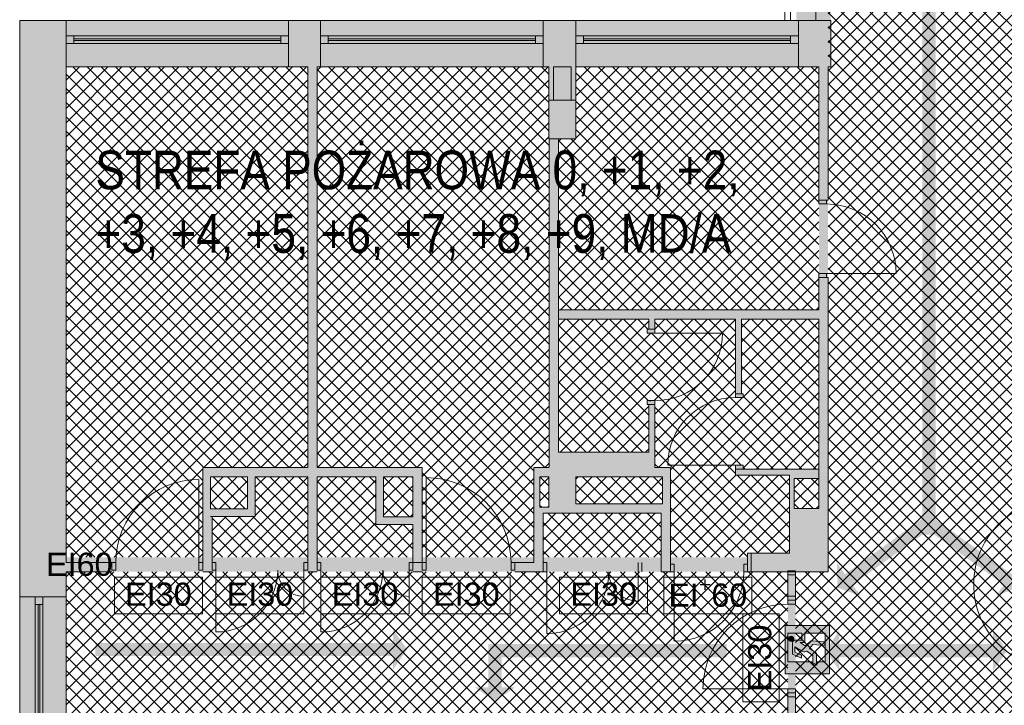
# Paper-space layout 'AP-04 STREFY POŻAROWE I EWAKUACJA - PIĘTRO 2' of a CAD drawing. Header units: millimetres. Extents: x 0 to 594, y 0 to 450.
# Tile 7 of 20: x 71 to 198, y 266 to 355. Entities that reach past the tile are written whole.
import ezdxf
from ezdxf.xclip import XClip

# ---------------------------------------------------------------- set-up
doc = ezdxf.new("R2010")
doc.units = ezdxf.units.MM
doc.header["$MEASUREMENT"] = 0
doc.header["$XCLIPFRAME"] = 0
for name, color, linetype, lineweight, true_color in [('A_ewakuacja_Nr_pióra__104', 7, 'Continuous', 5, 0x006532), ('A_podkład_Nr_pióra__254', 7, 'Continuous', 5, 0xfdfdfd), ('A_ppoż proj_Nr_pióra__104', 7, 'Continuous', 5, 0x006532), ('A_ppoż proj_Nr_pióra__70', 7, 'Continuous', 5, 0x65fe00), ('A_ppoż proj_Nr_pióra__71', 7, 'Continuous', 5, 0xcbfe65), ('A_ppoż proj_Nr_pióra__82', 7, 'Continuous', 5, 0x329800)]:
    doc.layers.add(name, color=color, linetype=linetype, lineweight=lineweight, true_color=true_color)
for name, color, linetype, lineweight in [('A_ewakuacja_Nr_pióra__4', 94, 'Continuous', 18), ('A_podkład_Nr_pióra__2', 8, 'Continuous', 13), ('A_ppoż proj_Nr_pióra__1', 7, 'Continuous', 20), ('A_ppoż proj_Nr_pióra__3', 30, 'Continuous', 13), ('A_ppoż proj_Nr_pióra__81', 2, 'Continuous', 5)]:
    doc.layers.add(name, color=color, linetype=linetype, lineweight=lineweight)
doc.layers.add('A_podrys', color=7, linetype='Continuous')
doc.styles.add('STYL_AUTOMATYCZNY_1', font='arial.ttf')
doc.styles.add('STYL_AUTOMATYCZNY_2', font='ARIALN.TTF')
doc.linetypes.add('BATTING', pattern='A,0,[1,AP-04 STREFY POŻAROWE I EWAKUACJA - PIĘTRO 21.Shx,S=4.001,R=0,X=0,Y=0],-4.001,0', length=4.001)
pattern_1 = [(45, (-1568.3366, -187.2734), (-0.9192388, 0.9192388), []), (135, (-1568.3366, -187.2734), (0.9192388, 0.9192388), [])]

# ---------------------------------------------------------------- blocks, each defined once
blk = doc.blocks.new('Rysunek_1_1', base_point=(-1568.34, -187.27))
at = {"layer": 'A_ewakuacja_Nr_pióra__104', "linetype": 'Continuous', "lineweight": 0, "true_color": 0x004c26}
h = blk.add_hatch(color=118, dxfattribs=at)
h.paths.add_polyline_path([(169.79, 276.72), (169.79, 270.47), (175.54, 270.47), (175.54, 276.72)])
h.paths.add_polyline_path([(172.35, 274.52), (172.35, 275.72), (174.98, 275.72), (174.98, 272), (173.93, 272), (173.93, 271.57), (173.27, 271.74), (173.27, 272), (170.14, 272), (170.14, 275.72), (171.97, 275.72), (171.97, 274.83), (171.17, 274.83, 0.414214), (170.76, 274.42), (170.76, 272.99), (171.91, 272.48), (171.91, 272.88), (171.08, 273.27), (171.08, 273.93), (171.93, 273.45), (172.1, 273.34, 0.230447), (172.6, 273.38), (173.38, 272.83), (173.38, 271.84), (173.85, 271.71), (173.85, 273.14), (172.95, 273.74), (173.4, 274.27), (174.94, 274.12), (174.94, 274.61), (173.18, 274.74), (172.38, 274.06), (171.75, 274.52)], flags=0)
blk.add_hatch(color=118, dxfattribs=at).paths.add_polyline_path([(170.29, 274.9, 1), (170.91, 275.11, 1)])
at = {"layer": 'A_podkład_Nr_pióra__254', "linetype": 'Continuous', "lineweight": 5, "true_color": 0xfdfdfd}
h = blk.add_hatch(color=7, dxfattribs=at)
h.paths.add_polyline_path([(70.72, 355.07), (70.72, 283.67), (70.72, 257.44), (70.72, 223.5), (70.72, 195.59), (70.72, 126.07), (217.41, 126.07), (540.37, 126.07), (540.37, 196.87), (540.37, 223.5), (540.37, 257.17), (540.37, 285.62), (540.37, 355.07), (403.22, 355.07), (374.77, 355.07), (290.59, 355.07), (204.52, 355.07), (204.52, 349.07), (205.22, 349.07), (205.22, 283.67), (273.46, 283.67), (535.27, 283.67), (535.27, 260.17), (500.47, 260.17), (500.47, 263.27), (487.44, 263.27), (487.44, 260.17), (472.72, 260.17), (472.72, 263.27), (471.72, 263.27), (450.67, 263.27), (403.22, 263.27), (403.22, 219.27), (403.22, 217.47), (472.72, 217.47), (472.72, 220.5), (487.32, 220.5), (487.32, 217.4), (500.47, 217.4), (500.47, 220.5), (535.27, 220.5), (535.27, 196.88), (272.46, 196.87), (272.46, 196.88), (247.97, 196.88), (208.72, 196.88), (208.72, 196.87), (205.22, 196.87), (205.22, 192.44), (175.37, 192.44), (175.37, 196.79), (175.37, 196.87), (171.17, 196.87), (171.17, 196.79), (76.72, 196.79), (76.72, 216.77), (78.32, 216.77), (78.32, 217.97), (124.67, 217.97), (124.67, 220.5), (123.47, 220.5), (123.47, 218.77), (113.12, 218.77), (113.12, 220.5), (123.47, 220.5), (124.67, 220.5), (124.67, 223.5), (139.27, 223.5), (139.27, 219.8), (144.27, 219.8), (144.27, 223.5), (144.27, 223.92), (165.87, 223.92), (168.66, 223.92), (168.66, 219.8), (168.67, 216.57), (171.17, 216.57), (171.17, 220.5), (171.17, 224), (171.17, 225.62), (170.17, 225.62), (170.17, 225.12), (165.87, 225.12), (165.87, 234.52), (170.17, 234.52), (170.17, 232.62), (171.17, 232.62), (171.17, 236.02), (170.17, 236.02), (170.17, 235.52), (165.87, 235.52), (165.87, 256.09), (170.17, 256.09), (170.17, 250.02), (171.17, 250.02), (171.17, 283.67), (174.17, 283.67), (175.37, 283.67), (175.37, 349.07), (175.72, 349.07), (175.72, 355.07), (173.77, 355.07), (173.77, 356.17), (173.77, 357.77), (173.77, 364.12), (173.77, 373.6), (173.77, 382.62), (173.77, 383.07), (173.77, 383.87), (172.52, 383.87), (167.77, 383.87), (143.27, 383.87), (143.27, 388.37), (167.37, 388.37), (170.97, 388.37), (171.87, 388.37), (172.52, 388.37), (173.77, 388.37), (173.77, 389.62), (173.77, 396.67), (172.52, 396.67), (171.87, 396.67), (171.27, 396.67), (171.27, 390.87), (167.37, 390.87), (143.27, 390.87), (143.27, 413.87), (167.77, 413.87), (171.27, 413.87), (171.27, 412.37), (171.27, 411.57), (171.37, 411.57), (171.37, 410.47), (171.87, 410.47), (172.52, 410.47), (173.77, 410.47), (173.77, 412.37), (173.77, 415.12), (173.77, 418.17), (173.77, 419.77), (172.52, 419.77), (171.87, 419.77), (171.37, 419.77), (171.27, 419.77), (171.27, 416.37), (167.77, 416.37), (143.27, 416.37), (143.27, 439.37), (167.37, 439.37), (170.97, 439.37), (171.27, 439.37), (171.27, 433.57), (171.87, 433.57), (172.52, 433.57), (173.77, 433.57), (173.77, 439.37), (173.77, 440.62), (173.77, 441.87), (173.77, 443.37), (172.52, 443.37), (171.87, 443.37), (171.87, 442.57), (171.37, 442.57), (171.27, 442.57), (171.27, 441.87), (170.97, 441.87), (167.37, 441.87), (142.02, 441.87), (140.77, 441.87), (140.77, 440.62), (140.77, 415.12), (140.77, 389.62), (140.77, 382.62), (140.77, 381.37), (142.02, 381.37), (167.77, 381.37), (171.27, 381.37), (171.27, 373.6), (171.27, 368.36), (171.27, 364.12), (171.27, 356.17), (171.27, 355.07), (142.72, 355.07), (138.47, 355.07)])
h.paths.add_polyline_path([(76.72, 132.07), (76.72, 135.75), (76.72, 140.61), (76.72, 177.37), (96.62, 177.37), (96.62, 171.37), (107.75, 171.37), (116.51, 171.37), (124.67, 171.37), (124.67, 178.97), (140.43, 178.97), (140.43, 140.75), (139.27, 140.75), (139.27, 135.75), (139.27, 132.07)], flags=0)
h.paths.add_polyline_path([(76.72, 190.27), (76.72, 195.59), (79.62, 195.59), (79.62, 190.27)], flags=0)
h.paths.add_polyline_path([(76.72, 183.25), (76.72, 189.07), (80.82, 189.07), (80.82, 193.59), (96.62, 193.59), (96.62, 190.87), (96.82, 190.87), (96.82, 190.37), (97.82, 190.37), (97.82, 190.87), (107.27, 190.87), (108.64, 190.87), (108.64, 195.59), (123.47, 195.59), (123.47, 172.57), (117.01, 172.57), (107.25, 172.57), (97.82, 172.57), (97.82, 181.11), (97.82, 181.61), (96.82, 181.61), (96.82, 181.11), (96.62, 181.11), (96.62, 178.57), (76.72, 178.57)], flags=0)
h.paths.add_polyline_path([(76.72, 283.67), (170.17, 283.67), (170.17, 264.19), (168.68, 264.19), (168.67, 257.29), (165.87, 257.29), (144.27, 257.29), (144.27, 257.44), (144.27, 260.8), (139.27, 260.8), (139.27, 257.44), (124.67, 257.44), (124.67, 260.44), (122.82, 260.44), (122.82, 262.44), (76.72, 262.44)], flags=0)
h.paths.add_polyline_path([(121.62, 260.44), (76.72, 260.44), (76.72, 261.84), (121.62, 261.84)], flags=0)
h.paths.add_polyline_path([(121.62, 284.87), (76.72, 284.87), (76.72, 349.07), (108.02, 349.07), (108.02, 297.17), (94.42, 297.17), (94.42, 284.87), (95.62, 284.87), (95.62, 290.84), (101.22, 290.84), (101.22, 295.97), (108.02, 295.97), (108.02, 284.87), (109.22, 284.87), (109.22, 295.97), (116.82, 295.97), (116.82, 289.77), (121.62, 289.77)], flags=0)
h.paths.add_polyline_path([(112.32, 219.17), (78.32, 219.17), (78.32, 220.5), (112.32, 220.5)], flags=0)
h.paths.add_polyline_path([(95.42, 295.97), (100.22, 295.97), (100.22, 291.84), (95.42, 291.84)], flags=0)
h.paths.add_polyline_path([(97.82, 195.59), (107.44, 195.59), (107.44, 192.07), (97.82, 192.07)], flags=0)
h.paths.add_polyline_path([(122.82, 297.17), (109.22, 297.17), (109.22, 349.07), (138.47, 349.07), (139.22, 349.07), (139.22, 344.75), (139.22, 339.75), (139.27, 339.75), (139.27, 297.25), (139.22, 297.25), (139.22, 297.17), (137.27, 297.17), (137.27, 284.87), (122.82, 284.87)], flags=0)
h.paths.add_polyline_path([(117.82, 290.77), (117.82, 295.97), (121.62, 295.97), (121.62, 290.77)], flags=0)
h.paths.add_polyline_path([(139.27, 186.03), (124.67, 186.03), (124.67, 190.17), (124.67, 192.85), (129.97, 192.85), (129.97, 195.59), (149.67, 195.59), (149.67, 190.97), (149.67, 190.37), (140.47, 190.37), (139.27, 190.37), (139.27, 189.37), (144.77, 189.37), (161.07, 189.37), (161.07, 191.17), (170.57, 191.17), (174.17, 191.17), (174.17, 171.37), (169.26, 171.37), (169.26, 170.37), (174.17, 170.37), (174.17, 164.37), (174.22, 164.37), (174.22, 164.05), (175.37, 164.05), (175.37, 191.44), (205.22, 191.44), (205.22, 132.07), (175.37, 132.07), (175.37, 155.29), (174.22, 155.29), (174.22, 154.97), (174.17, 154.97), (174.17, 154.07), (174.17, 133.07), (174.17, 132.07), (142.77, 132.07), (142.77, 135.75), (142.77, 140.75), (141.63, 140.75), (141.63, 172.37), (146.87, 172.37), (146.87, 176.37), (159, 176.37), (159, 170.37), (160.5, 170.37), (160.5, 171.37), (160, 171.37), (160, 177.37), (144.77, 177.37), (142.73, 177.37), (142.73, 183.25), (142.77, 183.25), (142.77, 189.25), (139.27, 189.25)], flags=0)
h.paths.add_polyline_path([(128.97, 193.85), (124.67, 193.85), (124.67, 195.59), (128.97, 195.59)], flags=0)
h.paths.add_polyline_path([(124.67, 180.17), (124.67, 185.03), (139.27, 185.03), (139.27, 183.25), (140.43, 183.25), (140.43, 180.17)], flags=0)
h.paths.add_polyline_path([(139.22, 292.05), (138.07, 292.05), (138.07, 295.97), (139.22, 295.97)], flags=0)
h.paths.add_polyline_path([(138.47, 284.87), (138.47, 291.25), (153.75, 291.25), (153.75, 284.87)], flags=0)
h.paths.add_polyline_path([(140.47, 317.58), (140.47, 339.75), (142.72, 339.75), (142.72, 344.75), (142.72, 349.07), (174.17, 349.07), (174.17, 317.58), (150.25, 317.58)], flags=0)
h.paths.add_polyline_path([(140.47, 316.38), (152.15, 316.38), (152.15, 315.09), (151.95, 315.09), (151.95, 314.59), (152.95, 314.59), (152.95, 316.38), (163.37, 316.38), (163.37, 306.23), (164.37, 306.23), (164.37, 306.73), (164.17, 306.73), (164.17, 316.38), (174.17, 316.38), (174.17, 296.97), (164.37, 296.97), (164.37, 297.47), (163.37, 297.47), (163.37, 296.17), (170.37, 296.17), (170.37, 295.77), (170.37, 292.25), (170.37, 291.25), (170.37, 286.07), (164.95, 286.07), (164.95, 285.55), (164.95, 284.87), (154.95, 284.87), (154.95, 286.07), (154.95, 297.17), (152.95, 297.17), (152.95, 305.83), (152.35, 305.83), (151.95, 305.83), (151.95, 305.33), (152.15, 305.33), (152.15, 299.17), (140.47, 299.17)], flags=0)
h.paths.add_polyline_path([(141.63, 173.37), (141.63, 176.37), (145.87, 176.37), (145.87, 173.37)], flags=0)
h.paths.add_polyline_path([(142.72, 292.45), (142.72, 295.97), (153.95, 295.97), (153.95, 292.45)], flags=0)
h.paths.add_polyline_path([(150.67, 195.59), (160.07, 195.59), (160.07, 190.37), (150.67, 190.37)], flags=0)
h.paths.add_polyline_path([(161.07, 192.37), (161.07, 195.59), (170.17, 195.59), (170.17, 192.37)], flags=0)
h.paths.add_polyline_path([(170.97, 291.85), (170.97, 295.77), (174.17, 295.77), (174.17, 291.85)], flags=0)
h.paths.add_polyline_path([(171.17, 192.17), (171.17, 195.67), (174.17, 195.67), (174.17, 192.17)], flags=0)
h.paths.add_polyline_path([(208.72, 189.25), (206.42, 189.25), (206.42, 195.67), (210.87, 195.67), (210.87, 181.87), (206.42, 181.87), (206.42, 183.25), (208.72, 183.25)], flags=0)
h.paths.add_polyline_path([(206.42, 180.67), (212.07, 180.67), (212.07, 195.67), (224.59, 195.67), (224.59, 190.47), (225.79, 190.47), (225.79, 195.67), (233.59, 195.67), (233.59, 190.47), (240.17, 190.47), (240.17, 132.07), (217.41, 132.07), (208.72, 132.07), (208.72, 135.75), (208.72, 140.75), (206.42, 140.75)], flags=0)
h.paths.add_polyline_path([(206.42, 291.25), (208.72, 291.25), (208.72, 297.25), (206.42, 297.25), (206.42, 339.75), (208.72, 339.75), (208.72, 344.75), (208.72, 349.07), (239.77, 349.07), (239.77, 290.67), (230.92, 290.67), (230.92, 285.47), (206.42, 285.47)], flags=0)
h.paths.add_polyline_path([(248.52, 285.47), (231.52, 285.47), (231.52, 289.67), (248.52, 289.67)], flags=0)
h.paths.add_polyline_path([(234.79, 195.67), (240.17, 195.67), (240.17, 191.67), (234.79, 191.67)], flags=0)
h.paths.add_polyline_path([(249.12, 290.67), (240.97, 290.67), (240.97, 349.07), (271.22, 349.07), (271.22, 344.75), (271.22, 339.75), (271.72, 339.75), (271.72, 297.25), (271.22, 297.25), (271.22, 291.25), (272.37, 291.25), (272.37, 285.47), (258.12, 285.47), (258.12, 290.67), (256.92, 290.67), (256.92, 285.47), (249.12, 285.47)], flags=0)
h.paths.add_polyline_path([(241.37, 191.67), (241.37, 195.67), (246.75, 195.67), (246.75, 191.67)], flags=0)
h.paths.add_polyline_path([(241.37, 190.47), (247.95, 190.47), (247.95, 195.67), (255.75, 195.67), (255.75, 190.47), (256.95, 190.47), (256.95, 195.67), (272.37, 195.67), (272.37, 189.25), (271.22, 189.25), (271.22, 183.25), (271.72, 183.25), (271.72, 140.75), (271.22, 140.75), (271.22, 132.07), (241.37, 132.07)], flags=0)
h.paths.add_polyline_path([(273.57, 189.25), (273.57, 195.67), (287.91, 195.67), (287.91, 190.47), (289.11, 190.47), (289.11, 195.67), (296.91, 195.67), (296.91, 190.47), (305.17, 190.47), (305.17, 132.07), (274.72, 132.07), (274.72, 135.75), (274.72, 140.75), (274.22, 140.75), (274.22, 183.25), (274.72, 183.25), (274.72, 189.25)], flags=0)
h.paths.add_polyline_path([(287.95, 285.47), (273.57, 285.47), (273.57, 291.25), (274.72, 291.25), (274.72, 297.25), (274.22, 297.25), (274.22, 339.75), (274.72, 339.75), (274.72, 344.75), (274.72, 349.07), (290.59, 349.07), (305.27, 349.07), (305.27, 290.67), (296.95, 290.67), (296.95, 285.47), (289.15, 285.47), (289.15, 290.67), (287.95, 290.67)], flags=0)
h.paths.add_polyline_path([(297.51, 191.47), (297.51, 195.67), (315.21, 195.67), (315.21, 191.47)], flags=0)
h.paths.add_polyline_path([(297.55, 289.67), (313.55, 289.67), (313.55, 285.47), (297.55, 285.47)], flags=0)
h.paths.add_polyline_path([(306.17, 190.47), (315.81, 190.47), (315.81, 195.67), (323.61, 195.67), (323.61, 190.47), (324.81, 190.47), (324.81, 195.67), (338.37, 195.67), (338.37, 189.25), (337.22, 189.25), (337.22, 183.25), (337.72, 183.25), (337.72, 140.75), (337.22, 140.75), (337.22, 132.07), (306.17, 132.07)], flags=0)
h.paths.add_polyline_path([(306.47, 349.07), (337.22, 349.07), (337.22, 344.75), (337.22, 339.75), (337.72, 339.75), (337.72, 297.25), (337.22, 297.25), (337.22, 291.25), (338.37, 291.25), (338.37, 285.47), (323.15, 285.47), (323.15, 290.67), (321.95, 290.67), (321.95, 285.47), (314.15, 285.47), (314.15, 290.67), (306.47, 290.67)], flags=0)
h.paths.add_polyline_path([(339.57, 189.25), (339.57, 195.67), (356.27, 195.67), (356.27, 179.25), (351.97, 179.25), (351.97, 169.12), (351.48, 169.12), (351.48, 168.12), (361.71, 168.12), (361.71, 169.12), (361.21, 169.12), (361.21, 169.32), (361.17, 169.79), (360.77, 169.44), (352.99, 169.32), (352.77, 169.32), (352.77, 178.45), (360.94, 178.45), (361.32, 178.45), (361.32, 179.25), (357.47, 179.25), (357.47, 188.47), (370.97, 188.47), (370.97, 169.12), (370.47, 169.12), (370.47, 168.12), (370.97, 168.12), (370.97, 132.07), (370.08, 132.07), (340.79, 132.07), (340.72, 132.07), (340.72, 135.75), (340.72, 140.75), (340.22, 140.75), (340.22, 168.12), (340.72, 168.12), (340.72, 169.12), (340.22, 169.12), (340.22, 183.25), (340.72, 183.25), (340.72, 189.25)], flags=0)
h.paths.add_polyline_path([(352.85, 285.47), (339.57, 285.47), (339.57, 291.25), (340.72, 291.25), (340.72, 297.25), (340.22, 297.25), (340.22, 339.75), (340.72, 339.75), (340.72, 344.75), (340.72, 349.07), (341.28, 349.07), (370.08, 349.07), (370.77, 349.07), (370.77, 290.67), (361.85, 290.67), (361.85, 285.47), (354.05, 285.47), (354.05, 290.67), (352.85, 290.67)], flags=0)
h.paths.add_polyline_path([(357.47, 195.67), (362.47, 195.67), (362.47, 191.67), (357.47, 191.67)], flags=0)
h.paths.add_polyline_path([(362.45, 285.47), (362.45, 289.67), (370.77, 289.67), (370.77, 285.47)], flags=0)
h.paths.add_polyline_path([(363.07, 191.47), (363.07, 195.67), (390.57, 195.67), (390.57, 191.47)], flags=0)
h.paths.add_polyline_path([(372.6, 132.07), (371.97, 132.07), (371.97, 168.12), (372.47, 168.12), (381.23, 168.12), (392.89, 168.12), (402.65, 168.12), (403.88, 168.12), (403.88, 140.84), (405.08, 140.84), (405.08, 183.25), (406.72, 183.25), (406.72, 189.25), (405.08, 189.25), (405.08, 195.67), (419.27, 195.67), (419.27, 190.47), (420.47, 190.47), (420.47, 195.67), (428.27, 195.67), (428.27, 190.47), (437.67, 190.47), (437.67, 132.07), (435.57, 132.07), (406.72, 132.07), (406.72, 135.75), (406.72, 140.75), (403.22, 140.75), (403.22, 135.75), (403.22, 132.07), (402.6, 132.07)], flags=0)
h.paths.add_polyline_path([(381.73, 169.32), (371.97, 169.32), (371.97, 188.47), (386.47, 188.47), (386.47, 179.17), (381.42, 179.17), (381.42, 178.37), (381.45, 178.37), (390.37, 178.37), (390.37, 169.32)], flags=0)
h.paths.add_polyline_path([(371.97, 305.67), (371.97, 337.47), (403.22, 337.47), (403.22, 326.39), (403.22, 311.39), (403.22, 285.47), (371.97, 285.47), (371.97, 300.47), (389.97, 300.47), (389.97, 301.67), (378.23, 301.67), (371.97, 301.67)], flags=0)
h.paths.add_polyline_path([(387.67, 190.47), (391.57, 190.47), (391.57, 195.67), (403.88, 195.67), (403.88, 189.25), (403.22, 189.25), (403.22, 183.25), (403.88, 183.25), (403.88, 169.32), (403.15, 169.32), (392.39, 169.32), (391.57, 169.32), (391.57, 179.17), (387.67, 179.17)], flags=0)
h.paths.add_polyline_path([(404.42, 285.47), (404.42, 291.25), (406.72, 291.25), (406.72, 297.25), (406.72, 299.07), (406.72, 337.47), (406.72, 339.75), (406.72, 344.75), (406.72, 349.07), (407.17, 349.07), (436.17, 349.07), (437.07, 349.07), (437.07, 290.67), (427.67, 290.67), (427.67, 285.47), (419.87, 285.47), (419.87, 290.67), (419.27, 290.67), (419.27, 285.47)], flags=0)
h.paths.add_polyline_path([(419.87, 224.45), (409.72, 224.45), (409.72, 256.32), (419.87, 256.32), (419.87, 261.47), (433.53, 261.47), (433.53, 219.27), (419.87, 219.27)], flags=0)
h.paths.add_polyline_path([(428.27, 285.47), (428.27, 289.67), (444.75, 289.67), (444.75, 285.47)], flags=0)
h.paths.add_polyline_path([(428.87, 195.67), (446.12, 195.67), (446.12, 191.47), (428.87, 191.47)], flags=0)
h.paths.add_polyline_path([(434.33, 223.37), (434.33, 257.87), (450.67, 257.87), (450.67, 223.37), (438.67, 223.37), (438.67, 218.67), (434.33, 218.67)], flags=0)
h.paths.add_polyline_path([(434.57, 259.07), (434.57, 261.47), (440.28, 261.47), (440.28, 259.07)], flags=0)
h.paths.add_polyline_path([(438.27, 290.67), (438.27, 349.07), (469.22, 349.07), (469.22, 344.75), (469.22, 339.75), (469.77, 339.75), (469.77, 297.25), (469.22, 297.25), (469.22, 291.25), (469.77, 291.25), (469.77, 285.47), (454.35, 285.47), (454.35, 290.67), (453.15, 290.67), (453.15, 285.47), (445.35, 285.47), (445.35, 290.67)], flags=0)
h.paths.add_polyline_path([(438.87, 132.07), (438.87, 190.47), (446.72, 190.47), (446.72, 195.67), (454.52, 195.67), (454.52, 190.47), (455.72, 190.47), (455.72, 195.67), (470.77, 195.67), (470.77, 189.25), (469.22, 189.25), (469.22, 183.25), (470.77, 183.25), (470.77, 140.75), (469.22, 140.75), (469.22, 135.75), (469.22, 132.07), (468.97, 132.07), (439.77, 132.07)], flags=0)
h.paths.add_polyline_path([(450.67, 218.67), (439.87, 218.67), (439.87, 222.17), (450.67, 222.17)], flags=0)
h.paths.add_polyline_path([(441.48, 261.47), (450.67, 261.47), (450.67, 259.07), (441.48, 259.07)], flags=0)
h.paths.add_polyline_path([(451.87, 252.27), (451.87, 260.77), (458.72, 260.77), (469.22, 260.77), (469.22, 260.17), (469.22, 252.27), (468.4, 252.27), (468.4, 251.27), (468.9, 251.27), (468.9, 251.07), (469.22, 251.07), (469.22, 241.07), (457.97, 241.07), (457.97, 251.07), (459.14, 251.07), (459.14, 251.27), (459.64, 251.27), (459.64, 252.27)], flags=0)
h.paths.add_polyline_path([(451.87, 245.17), (454.77, 245.17), (454.77, 242.27), (451.87, 242.27)], flags=0)
h.paths.add_polyline_path([(451.87, 251.07), (454.77, 251.07), (454.77, 246.37), (451.87, 246.37)], flags=0)
h.paths.add_polyline_path([(469.22, 218.67), (451.87, 218.67), (451.87, 239.87), (469.22, 239.87), (469.22, 220.5)], flags=0)
h.paths.add_polyline_path([(472.72, 297.25), (470.97, 297.25), (470.97, 339.75), (472.72, 339.75), (472.72, 344.75), (472.72, 349.07), (473.37, 349.07), (473.42, 349.07), (473.42, 352.07), (502.22, 352.07), (502.22, 349.07), (503.37, 349.07), (503.37, 312.39), (501.88, 312.39), (501.88, 311.19), (503.37, 311.19), (503.37, 305.07), (499.62, 305.07), (499.62, 303.39), (496.62, 303.39), (496.62, 311.19), (497.12, 311.19), (497.12, 312.39), (485.06, 312.39), (485.06, 301.69), (485.06, 292.93), (485.06, 285.47), (470.97, 285.47), (470.97, 291.25), (472.72, 291.25)], flags=0)
h.paths.add_polyline_path([(471.97, 140.75), (471.97, 163.03), (472.58, 163.03), (472.58, 164.23), (471.97, 164.23), (471.97, 183.25), (472.72, 183.25), (472.72, 189.25), (471.97, 189.25), (471.97, 195.67), (483.8, 195.67), (483.8, 176.37), (503.37, 176.37), (503.37, 164.23), (482.58, 164.23), (482.58, 163.03), (487.97, 163.03), (487.97, 162.53), (488.97, 162.53), (488.97, 163.03), (503.37, 163.03), (503.37, 153.07), (488.57, 153.07), (488.57, 153.27), (488.97, 153.27), (488.97, 153.77), (487.97, 153.77), (487.97, 152.47), (490.27, 152.47), (490.27, 151.97), (491.27, 151.97), (491.27, 152.47), (501.37, 152.47), (501.37, 142.47), (490.87, 142.47), (490.87, 142.71), (491.27, 142.71), (491.27, 143.21), (490.27, 143.21), (490.27, 141.49), (491.27, 141.49), (491.27, 141.99), (490.87, 141.99), (490.87, 142.07), (501.37, 142.07), (501.37, 132.07), (490.87, 132.07), (490.87, 132.23), (491.27, 132.23), (491.27, 132.73), (490.27, 132.73), (490.27, 132.07), (472.72, 132.07), (472.72, 135.75), (472.72, 140.75)], flags=0)
h.paths.add_polyline_path([(495.27, 177.57), (484.8, 177.57), (484.8, 195.67), (495.27, 195.67), (495.27, 193.67), (495.27, 190.47), (495.47, 190.47), (495.47, 189.97), (496.47, 189.97), (496.47, 190.47), (512.57, 190.47), (513.57, 190.47), (513.57, 191.47), (513.57, 195.67), (524.01, 195.67), (524.01, 178.17), (523.51, 178.17), (523.51, 177.17), (524.01, 177.17), (524.01, 162.77), (504.57, 162.77), (504.57, 172.77), (514.77, 172.77), (514.77, 177.57), (514.75, 177.57), (514.75, 178.17), (496.47, 178.17), (496.47, 181.21), (495.47, 181.21), (495.47, 180.71), (495.27, 180.71)], flags=0)
h.paths.add_polyline_path([(486.26, 285.47), (486.26, 311.19), (495.42, 311.19), (495.42, 302.19), (497.62, 302.19), (497.62, 290.67), (495.27, 290.67), (495.27, 285.47)], flags=0)
h.paths.add_polyline_path([(488.32, 218.4), (488.32, 220.5), (499.47, 220.5), (499.47, 218.4)], flags=0)
h.paths.add_polyline_path([(488.44, 262.27), (499.47, 262.27), (499.47, 260.17), (488.44, 260.17)], flags=0)
h.paths.add_polyline_path([(496.07, 289.67), (512.87, 289.67), (512.87, 285.47), (496.07, 285.47)], flags=0)
h.paths.add_polyline_path([(496.27, 191.47), (496.27, 195.67), (512.57, 195.67), (512.57, 191.47)], flags=0)
h.paths.add_polyline_path([(502.82, 303.87), (520.77, 303.87), (520.77, 308.47), (519.57, 308.47), (504.57, 308.47), (504.57, 323.47), (519.57, 323.47), (521.64, 323.47), (521.64, 324.67), (508.57, 324.67), (508.57, 334.11), (504.57, 334.11), (504.57, 349.07), (505.87, 349.07), (535.22, 349.07), (535.22, 344.75), (535.22, 339.75), (535.22, 297.25), (535.22, 291.25), (535.27, 291.25), (535.27, 285.62), (535.27, 285.47), (513.87, 285.47), (513.87, 290.67), (512.87, 290.67), (502.82, 290.67)], flags=0)
h.paths.add_polyline_path([(507.57, 324.67), (504.57, 324.67), (504.57, 326.17), (507.57, 326.17)], flags=0)
h.paths.add_polyline_path([(504.57, 331.07), (504.57, 333.11), (507.57, 333.11), (507.57, 331.07)], flags=0)
h.paths.add_polyline_path([(504.57, 327.17), (504.57, 330.47), (507.97, 330.47), (507.97, 327.17)], flags=0)
h.paths.add_polyline_path([(519.77, 304.87), (504.57, 304.87), (504.57, 307.47), (519.77, 307.47)], flags=0)
h.paths.add_polyline_path([(513.77, 173.77), (504.57, 173.77), (504.57, 176.57), (513.77, 176.57)], flags=0)
h.paths.add_polyline_path([(504.57, 155.77), (507.97, 155.77), (507.97, 161.57), (524.61, 161.57), (524.61, 195.67), (535.27, 195.67), (535.27, 161.57), (535.27, 132.07), (507.97, 132.07), (504.57, 132.07)], flags=0)
at = {"layer": 'A_ppoż proj_Nr_pióra__104', "linetype": 'Continuous', "lineweight": 5, "true_color": 0x006532}
for points in [[(189.28, 288.49), (189.28, 363.67), (187.58, 363.67), (187.58, 288.49)], [(188.57, 289.19), (187.58, 290.57), (177.55, 283.36), (176.52, 284.79), (176.58, 281.61), (179.58, 280.54), (178.54, 281.98)], [(188.1, 289.21), (198.13, 282), (197.09, 280.56), (200.09, 281.64), (200.15, 284.82), (199.12, 283.38), (189.09, 290.59)], [(80.49, 272.76), (119.05, 272.76), (119.05, 270.99), (120.85, 273.61), (119.05, 276.23), (119.05, 274.46), (80.49, 274.46)], [(176.84, 270.84), (176.84, 272.6), (196.73, 272.6), (196.73, 270.84), (198.53, 273.45), (196.73, 276.07), (196.73, 274.3), (176.84, 274.3), (176.84, 276.07), (175.04, 273.45)], [(129.62, 268.7), (132.24, 266.9), (134.86, 268.7), (133.09, 268.7), (133.09, 272.6), (162.24, 272.6), (162.24, 274.3), (131.39, 274.3), (131.39, 272.6), (131.39, 268.7)]]:
    blk.add_hatch(color=128, dxfattribs=at).paths.add_polyline_path(points)
at = {"layer": 'A_ppoż proj_Nr_pióra__3', "linetype": 'Continuous', "lineweight": 0, "true_color": 0x3f2000}
blk.add_hatch(color=38, dxfattribs=at).paths.add_polyline_path([(175.72, 349.07), (175.72, 383.28), (171.27, 383.28), (171.27, 349.07)])
at = {"layer": 'A_ppoż proj_Nr_pióra__70', "linetype": 'Continuous', "lineweight": 0, "true_color": 0x193f00}
blk.add_hatch(color=88, dxfattribs=at).paths.add_polyline_path([(171.17, 285.55), (70.72, 285.55), (70.72, 283.67), (170.17, 283.67), (170.17, 257.29), (165.87, 257.29), (165.87, 256.09), (170.17, 256.09), (170.17, 256.07), (171.17, 256.07), (171.17, 283.67)])
at = {"layer": 'A_ppoż proj_Nr_pióra__71', "linetype": 'Continuous', "lineweight": 5, "true_color": 0xcbfe65}
h = blk.add_hatch(dxfattribs=at)
h.set_pattern_fill('bloczki_betonowe_0001', color=71, style=0, pattern_type=2)
h.set_pattern_definition(pattern_1)
h.paths.add_polyline_path([(165.87, 256.09), (165.87, 235.52), (170.17, 235.52), (170.17, 236.02), (171.17, 236.02), (171.17, 232.62), (170.17, 232.62), (170.17, 234.52), (165.87, 234.52), (165.87, 225.12), (170.17, 225.12), (170.17, 225.62), (171.17, 225.62), (171.17, 224), (171.17, 220.5), (171.17, 196.87), (175.37, 196.87), (175.37, 196.79), (175.37, 195.59), (175.37, 192.44), (205.22, 192.44), (205.22, 217.82), (216.97, 217.82), (216.97, 260), (216.97, 261.38), (205.22, 261.38), (205.22, 349.07), (204.52, 349.07), (204.52, 355.07), (206.42, 355.07), (206.42, 377.58), (204.52, 377.58), (175.37, 377.58), (175.37, 285.55), (175.37, 283.67), (171.17, 283.67), (171.17, 256.07), (171.17, 250.02), (170.17, 250.02), (170.17, 256.07), (170.17, 256.09)])
h.paths.add_polyline_path([(208.72, 256.5), (205.22, 256.5), (205.22, 260), (208.72, 260)], flags=0)
h.paths.add_polyline_path([(208.72, 220.5), (205.22, 220.5), (205.22, 224), (208.72, 224)], flags=0)
h = blk.add_hatch(dxfattribs=at)
h.set_pattern_fill('bloczki_betonowe_0001', color=71, style=0, pattern_type=2)
h.set_pattern_definition(pattern_1)
h.paths.add_polyline_path([(76.72, 349.07), (76.72, 285.55), (94.42, 285.55), (94.42, 297.17), (108.02, 297.17), (108.02, 349.07)])
h = blk.add_hatch(dxfattribs=at)
h.set_pattern_fill('bloczki_betonowe_0001', color=71, style=0, pattern_type=2)
h.set_pattern_definition(pattern_1)
h.paths.add_polyline_path([(109.22, 297.17), (122.82, 297.17), (122.82, 285.55), (137.27, 285.55), (137.27, 297.17), (139.22, 297.17), (139.22, 297.25), (139.27, 297.25), (139.27, 339.75), (139.22, 339.75), (139.22, 344.75), (139.22, 349.07), (138.47, 349.07), (109.22, 349.07)])
h = blk.add_hatch(dxfattribs=at)
h.set_pattern_fill('bloczki_betonowe_0001', color=71, style=0, pattern_type=2)
h.set_pattern_definition(pattern_1)
h.paths.add_polyline_path([(142.72, 339.75), (140.47, 339.75), (140.47, 317.58), (150.25, 317.58), (174.17, 317.58), (174.17, 349.07), (173.77, 349.07), (142.72, 349.07), (142.72, 344.75)])
h = blk.add_hatch(dxfattribs=at)
h.set_pattern_fill('bloczki_betonowe_0001', color=71, style=0, pattern_type=2)
h.set_pattern_definition(pattern_1)
h.paths.add_polyline_path([(140.47, 299.17), (152.15, 299.17), (152.15, 305.33), (151.95, 305.33), (151.95, 305.83), (152.35, 305.83), (152.95, 305.83), (152.95, 297.17), (154.95, 297.17), (154.95, 286.07), (154.95, 285.55), (164.95, 285.55), (164.95, 286.07), (170.37, 286.07), (170.37, 291.25), (170.37, 292.25), (170.37, 295.77), (170.37, 296.17), (163.37, 296.17), (163.37, 297.47), (164.37, 297.47), (164.37, 296.97), (174.17, 296.97), (174.17, 316.38), (164.17, 316.38), (164.17, 306.73), (164.37, 306.73), (164.37, 306.23), (163.37, 306.23), (163.37, 316.38), (152.95, 316.38), (152.95, 314.59), (151.95, 314.59), (151.95, 315.09), (152.15, 315.09), (152.15, 316.38), (140.47, 316.38)])
h = blk.add_hatch(dxfattribs=at)
h.set_pattern_fill('bloczki_betonowe_0001', color=71, style=0, pattern_type=2)
h.set_pattern_definition(pattern_1)
h.paths.add_polyline_path([(100.22, 295.97), (95.42, 295.97), (95.42, 291.84), (100.22, 291.84)])
h = blk.add_hatch(dxfattribs=at)
h.set_pattern_fill('bloczki_betonowe_0001', color=71, style=0, pattern_type=2)
h.set_pattern_definition(pattern_1)
h.paths.add_polyline_path([(101.22, 290.84), (95.62, 290.84), (95.62, 285.55), (108.02, 285.55), (108.02, 295.97), (101.22, 295.97)])
h = blk.add_hatch(dxfattribs=at)
h.set_pattern_fill('bloczki_betonowe_0001', color=71, style=0, pattern_type=2)
h.set_pattern_definition(pattern_1)
h.paths.add_polyline_path([(116.82, 295.97), (109.22, 295.97), (109.22, 285.55), (121.62, 285.55), (121.62, 289.77), (116.82, 289.77)])
h = blk.add_hatch(dxfattribs=at)
h.set_pattern_fill('bloczki_betonowe_0001', color=71, style=0, pattern_type=2)
h.set_pattern_definition(pattern_1)
h.paths.add_polyline_path([(117.82, 295.97), (117.82, 290.77), (121.62, 290.77), (121.62, 295.97)])
h = blk.add_hatch(dxfattribs=at)
h.set_pattern_fill('bloczki_betonowe_0001', color=71, style=0, pattern_type=2)
h.set_pattern_definition(pattern_1)
h.paths.add_polyline_path([(139.22, 295.97), (138.07, 295.97), (138.07, 292.05), (139.22, 292.05)])
h = blk.add_hatch(dxfattribs=at)
h.set_pattern_fill('bloczki_betonowe_0001', color=71, style=0, pattern_type=2)
h.set_pattern_definition(pattern_1)
h.paths.add_polyline_path([(142.72, 292.45), (153.95, 292.45), (153.95, 295.97), (142.72, 295.97)])
h = blk.add_hatch(dxfattribs=at)
h.set_pattern_fill('bloczki_betonowe_0001', color=71, style=0, pattern_type=2)
h.set_pattern_definition(pattern_1)
h.paths.add_polyline_path([(170.97, 295.77), (170.97, 291.85), (174.17, 291.85), (174.17, 295.77)])
h = blk.add_hatch(dxfattribs=at)
h.set_pattern_fill('bloczki_betonowe_0001', color=71, style=0, pattern_type=2)
h.set_pattern_definition(pattern_1)
h.paths.add_polyline_path([(138.47, 291.25), (138.47, 285.55), (153.75, 285.55), (153.75, 291.25)])
h = blk.add_hatch(dxfattribs=at)
h.set_pattern_fill('bloczki_betonowe_0001', color=71, style=0, pattern_type=2)
h.set_pattern_definition(pattern_1)
h.paths.add_polyline_path([(76.72, 283.67), (76.72, 262.44), (122.82, 262.44), (122.82, 260.44), (139.27, 260.44), (139.27, 260.8), (144.27, 260.8), (144.27, 260.44), (144.27, 257.29), (165.87, 257.29), (168.67, 257.29), (168.67, 260.69), (168.68, 264.19), (170.17, 264.19), (170.17, 283.67)])
at = {"layer": 'A_ppoż proj_Nr_pióra__81', "linetype": 'Continuous', "lineweight": 0, "true_color": 0x3f3f00}
blk.add_hatch(color=48, dxfattribs=at).paths.add_polyline_path([(171.17, 283.67), (175.37, 283.67), (175.37, 285.55), (175.37, 349.07), (174.17, 349.07), (174.17, 285.55), (171.17, 285.55)])
at = {"layer": 'A_ewakuacja_Nr_pióra__4', "color": 94, "linetype": 'Continuous', "lineweight": 18, "flags": 128}
for points in [[(175.54, 276.72), (175.54, 270.47), (169.79, 270.47), (169.79, 276.72)], [(169.79, 276.72), (175.54, 276.72)]]:
    blk.add_lwpolyline(points, dxfattribs=at)
blk.add_lwpolyline([(174.98, 275.72), (172.35, 275.72), (172.35, 274.52), (171.75, 274.52), (172.38, 274.06), (173.18, 274.74), (174.94, 274.61), (174.94, 274.12), (173.4, 274.27), (172.95, 273.74), (173.85, 273.14), (173.85, 271.71), (173.38, 271.84), (173.38, 272.83), (172.6, 273.38, -0.230447), (172.1, 273.34), (171.93, 273.45), (171.08, 273.93), (171.08, 273.27), (171.91, 272.88), (171.91, 272.48), (170.76, 272.99), (170.76, 274.42, -0.414214), (171.17, 274.83), (171.97, 274.83), (171.97, 275.72), (170.14, 275.72), (170.14, 272), (173.27, 272), (173.27, 271.74), (173.93, 271.57), (173.93, 272), (174.98, 272)], format="xyb", close=True, dxfattribs=at)
at = {"layer": 'A_ewakuacja_Nr_pióra__4', "color": 94, "linetype": 'Continuous', "lineweight": 18}
blk.add_circle((170.6, 275), 0.328, dxfattribs=at)
at = {"layer": 'A_podkład_Nr_pióra__2', "color": 8, "linetype": 'Continuous', "lineweight": 13}
for p, q in [((173.77, 355.07), (173.77, 388.37)), ((169.77, 356.67), (169.77, 355.07)), ((70.72, 355.07), (70.72, 126.07)), ((175.72, 355.07), (70.72, 355.07)), ((76.72, 284.87), (76.72, 355.07)), ((105.52, 349.07), (105.52, 355.07)), ((109.67, 349.07), (109.67, 355.07)), ((138.47, 349.07), (138.47, 355.07)), ((142.72, 349.07), (142.72, 355.07)), ((171.52, 349.07), (171.52, 355.07)), ((175.72, 349.07), (175.72, 355.07)), ((76.72, 353.07), (105.52, 353.07)), ((77.72, 353.07), (77.72, 352.07)), ((104.52, 353.07), (104.52, 352.07)), ((109.67, 353.07), (138.47, 353.07)), ((110.67, 353.07), (110.67, 352.07)), ((137.47, 353.07), (137.47, 352.07)), ((171.52, 353.07), (142.72, 353.07)), ((143.72, 353.07), (143.72, 352.07)), ((170.52, 353.07), (170.52, 352.07)), ((76.72, 352.07), (105.52, 352.07)), ((77.72, 352.67), (104.52, 352.67)), ((77.72, 352.47), (104.52, 352.47)), ((109.67, 352.07), (138.47, 352.07)), ((110.67, 352.67), (137.47, 352.67)), ((110.67, 352.47), (137.47, 352.47)), ((171.52, 352.07), (142.72, 352.07)), ((170.52, 352.67), (143.72, 352.67)), ((170.52, 352.47), (143.72, 352.47)), ((76.72, 349.07), (108.02, 349.07)), ((108.02, 349.07), (108.02, 297.17)), ((109.22, 297.17), (109.22, 349.07)), ((109.22, 349.07), (139.22, 349.07)), ((139.22, 349.07), (139.22, 344.75)), ((139.82, 344.75), (139.82, 349.07)), ((139.82, 349.07), (142.12, 349.07)), ((142.12, 349.07), (142.12, 344.75)), ((142.72, 344.75), (142.72, 349.07)), ((142.72, 349.07), (174.17, 349.07)), ((174.17, 349.07), (174.17, 331.3)), ((175.37, 331.8), (175.37, 349.07)), ((175.37, 349.07), (175.72, 349.07)), ((139.27, 339.75), (139.27, 297.25)), ((140.47, 299.17), (140.47, 339.75)), ((174.17, 331.8), (175.37, 331.8)), ((175.17, 331.3), (175.17, 331.8)), ((174.17, 331.3), (175.17, 331.3)), ((174.17, 322.3), (174.17, 321.58)), ((184.17, 322.3), (174.17, 322.3)), ((175.37, 321.8), (174.17, 321.8)), ((174.17, 317.58), (174.17, 321.58)), ((175.17, 321.8), (175.17, 322.3)), ((175.37, 292.45), (175.37, 321.8)), ((150.25, 317.58), (140.47, 317.58)), ((150.25, 317.58), (174.17, 317.58)), ((140.47, 316.38), (152.15, 316.38)), ((152.15, 316.38), (152.15, 315.09)), ((152.95, 316.38), (163.37, 316.38)), ((152.95, 316.38), (152.95, 314.59)), ((163.37, 316.38), (163.37, 306.23)), ((164.17, 316.38), (174.17, 316.38)), ((164.17, 306.73), (164.17, 316.38)), ((174.17, 316.38), (174.17, 314.47)), ((151.95, 314.59), (151.95, 315.09)), ((151.95, 315.09), (152.95, 315.09)), ((161.71, 314.59), (151.95, 314.59)), ((174.17, 313.27), (174.17, 314.47)), ((174.17, 313.27), (174.17, 291.85)), ((152.35, 305.71), (152.35, 305.91)), ((163.37, 306.73), (164.37, 306.73)), ((164.37, 306.23), (163.37, 306.23)), ((164.37, 306.73), (164.37, 306.23)), ((151.95, 305.33), (151.95, 305.83)), ((151.95, 305.83), (152.95, 305.83)), ((152.95, 305.33), (151.95, 305.33)), ((152.15, 305.33), (152.15, 299.17)), ((152.95, 297.17), (152.95, 305.83)), ((152.15, 299.17), (140.47, 299.17)), ((108.02, 297.17), (94.42, 297.17)), ((94.42, 283.87), (94.42, 297.17)), ((122.82, 297.17), (109.22, 297.17)), ((122.82, 283.87), (122.82, 297.17)), ((137.27, 297.17), (137.27, 284.87)), ((139.22, 297.17), (137.27, 297.17)), ((154.95, 297.17), (152.95, 297.17)), ((154.61, 297.47), (164.37, 297.47)), ((154.95, 286.07), (154.95, 297.17)), ((163.37, 296.17), (163.37, 297.47)), ((164.37, 297.47), (164.37, 296.97)), ((95.42, 291.84), (95.42, 295.97)), ((95.42, 295.97), (100.22, 295.97)), ((100.22, 295.97), (100.22, 291.84)), ((101.22, 290.84), (101.22, 295.97)), ((101.22, 295.97), (108.02, 295.97)), ((108.02, 295.97), (108.02, 283.87)), ((109.22, 295.97), (116.82, 295.97)), ((109.22, 283.87), (109.22, 295.97)), ((116.82, 295.97), (116.82, 289.77)), ((117.82, 290.77), (117.82, 295.97)), ((117.82, 295.97), (121.62, 295.97)), ((121.62, 295.97), (121.62, 290.77)), ((123.32, 295.87), (123.32, 283.87)), ((138.07, 292.05), (138.07, 295.97)), ((138.07, 295.97), (139.22, 295.97)), ((142.72, 295.97), (153.95, 295.97)), ((153.95, 295.97), (153.95, 292.45)), ((174.17, 296.97), (163.37, 296.97)), ((163.37, 296.17), (170.37, 296.17)), ((170.37, 295.77), (170.37, 296.17)), ((170.37, 295.77), (170.37, 292.25)), ((170.97, 291.85), (170.97, 295.77)), ((170.97, 295.77), (174.17, 295.77)), ((93.92, 295.63), (93.92, 283.87)), ((139.22, 292.05), (138.07, 292.05)), ((153.95, 292.45), (142.72, 292.45)), ((170.37, 292.25), (170.37, 291.25)), ((175.37, 292.45), (175.37, 284.25)), ((100.22, 291.84), (95.42, 291.84)), ((95.42, 290.84), (101.22, 290.84)), ((95.62, 283.87), (95.62, 290.84)), ((121.62, 290.77), (117.82, 290.77)), ((138.47, 291.25), (139.27, 291.25)), ((138.47, 283.67), (138.47, 291.25)), ((141.77, 291.25), (153.75, 291.25)), ((153.75, 291.25), (153.75, 283.67)), ((170.37, 291.25), (170.37, 286.07)), ((174.17, 291.85), (170.97, 291.85)), ((116.82, 289.77), (121.62, 289.77)), ((121.62, 289.77), (121.62, 283.87)), ((154.95, 286.07), (154.95, 283.67)), ((170.37, 286.07), (164.95, 286.07)), ((164.95, 286.07), (164.95, 283.67)), ((165.41, 283.67), (165.41, 286.07)), ((83.16, 284.87), (76.72, 284.87)), ((82.66, 284.87), (82.66, 283.87)), ((83.16, 283.87), (83.16, 284.87)), ((94.42, 284.87), (93.92, 284.87)), ((96.12, 284.87), (95.62, 284.87)), ((96.12, 275.87), (96.12, 284.87)), ((108.02, 284.87), (107.52, 284.87)), ((107.52, 284.87), (107.52, 280.47)), ((109.72, 284.87), (109.22, 284.87)), ((109.72, 275.87), (109.72, 284.87)), ((123.32, 284.87), (121.12, 284.87)), ((121.12, 284.87), (121.12, 280.47)), ((137.27, 284.87), (134.32, 284.87)), ((134.32, 283.87), (134.32, 284.87)), ((134.82, 284.87), (134.82, 283.87)), ((138.47, 284.87), (138.97, 284.87)), ((138.97, 284.87), (138.97, 283.67)), ((150.77, 284.87), (150.77, 283.67)), ((151.27, 284.87), (151.27, 283.67)), ((155.45, 284.67), (154.95, 284.67)), ((155.45, 274.67), (155.45, 284.67)), ((164.95, 284.67), (164.45, 284.67)), ((164.45, 284.67), (164.45, 283.67)), ((175.37, 283.67), (175.37, 284.25)), ((76.72, 262.44), (76.72, 283.67)), ((76.72, 283.67), (82.66, 283.67)), ((82.66, 283.87), (83.16, 283.87)), ((93.92, 283.87), (94.42, 283.87)), ((94.42, 283.67), (95.62, 283.67)), ((95.62, 283.87), (96.12, 283.87)), ((107.52, 283.87), (108.02, 283.87)), ((108.02, 283.67), (109.22, 283.67)), ((109.22, 283.87), (109.72, 283.87)), ((121.12, 283.87), (121.62, 283.87)), ((121.62, 283.67), (122.82, 283.67)), ((123.32, 283.87), (122.82, 283.87)), ((134.82, 283.87), (134.32, 283.87)), ((134.82, 283.67), (138.47, 283.67)), ((138.47, 283.67), (138.97, 283.67)), ((138.97, 283.67), (138.97, 275.67)), ((150.77, 283.67), (150.77, 279.87)), ((153.75, 283.67), (155.45, 283.67)), ((164.45, 283.67), (175.37, 283.67)), ((170.17, 283.79), (170.17, 279.49)), ((171.17, 283.79), (170.17, 283.79)), ((171.17, 283.29), (170.17, 283.29)), ((171.17, 279.49), (171.17, 283.67)), ((76.72, 280.44), (70.72, 280.44)), ((72.72, 262.44), (72.72, 280.44)), ((73.72, 262.44), (73.72, 280.44)), ((171.17, 280.49), (170.17, 280.49)), ((72.72, 279.44), (73.72, 279.44)), ((73.12, 263.44), (73.12, 279.44)), ((73.32, 263.44), (73.32, 279.44)), ((170.17, 279.99), (171.17, 279.99)), ((171.17, 279.49), (170.17, 279.49)), ((159.17, 268.49), (171.17, 268.49)), ((170.17, 268.49), (170.17, 264.19)), ((171.17, 267.99), (170.17, 267.99)), ((171.17, 264.19), (171.17, 268.49)), ((171.17, 267.49), (170.17, 267.49))]:
    blk.add_line(p, q, dxfattribs=at)
at = {"layer": 'A_podkład_Nr_pióra__2', "color": 8, "linetype": 'BATTING', "lineweight": 13}
blk.add_line((170.52, 380.62), (170.52, 355.07), dxfattribs=at)
at = {"layer": 'A_podkład_Nr_pióra__2', "color": 8, "linetype": 'Continuous', "lineweight": 13, "flags": 128}
blk.add_lwpolyline([(139.22, 344.75), (139.22, 339.75), (142.72, 339.75), (142.72, 344.75)], close=True, dxfattribs=at)
for points in [[(139.27, 297.25), (139.22, 297.25), (139.22, 297.17)], [(139.22, 295.97), (139.22, 292.05)], [(142.72, 292.45), (142.72, 295.97)], [(139.22, 291.25), (142.72, 291.25)]]:
    blk.add_lwpolyline(points, dxfattribs=at)
at = {"layer": 'A_podkład_Nr_pióra__2', "color": 8, "linetype": 'Continuous', "lineweight": 13}
for centre, radius, start, end in [((175.17, 322.3), 9, 0, 90), ((152.95, 314.59), 8.76, 270, 0), ((163.37, 297.47), 8.76, 90, 180), ((123.32, 284.87), 11, 0, 90), ((93.92, 284.87), 10.76, 90, 180), ((205.22, 282.05), 11.01, 103.6033, 270), ((96.12, 283.87), 8, 270, 0), ((107.52, 283.87), 3.4, 180, 270), ((109.72, 283.87), 8, 270, 0), ((121.12, 283.87), 3.4, 180, 270), ((138.97, 283.67), 8, 269.9999, 0), ((150.77, 283.67), 3.8, 180, 269.9999), ((155.45, 283.67), 9, 270, 0), ((170.17, 268.49), 11, 90, 180)]:
    blk.add_arc(centre, radius, start, end, dxfattribs=at)
at = {"layer": 'A_ppoż proj_Nr_pióra__1', "color": 7, "linetype": 'Continuous', "lineweight": 20}
for p, q in [((94.38, 282.96), (82.98, 282.96)), ((82.98, 282.96), (82.98, 278.24)), ((94.38, 278.24), (94.38, 282.96)), ((107.52, 282.96), (96.12, 282.96)), ((96.12, 282.96), (96.12, 278.24)), ((107.52, 278.24), (107.52, 282.96)), ((121.12, 282.96), (109.72, 282.96)), ((109.72, 282.96), (109.72, 278.24)), ((121.12, 278.24), (121.12, 282.96)), ((134.23, 282.96), (122.83, 282.96)), ((122.83, 282.96), (122.83, 278.24)), ((134.23, 278.24), (134.23, 282.96)), ((152.01, 282.96), (140.61, 282.96)), ((140.61, 282.96), (140.61, 278.24)), ((152.01, 278.24), (152.01, 282.96)), ((165.49, 282.96), (154.09, 282.96)), ((154.09, 282.96), (154.09, 278.24)), ((165.49, 278.24), (165.49, 282.96)), ((82.98, 278.24), (94.38, 278.24)), ((96.12, 278.24), (107.52, 278.24)), ((109.72, 278.24), (121.12, 278.24)), ((122.83, 278.24), (134.23, 278.24)), ((140.61, 278.24), (152.01, 278.24)), ((154.09, 278.24), (165.49, 278.24)), ((169.05, 278.21), (164.33, 278.21)), ((164.33, 278.21), (164.33, 266.81)), ((169.05, 266.81), (169.05, 278.21)), ((164.33, 266.81), (169.05, 266.81))]:
    blk.add_line(p, q, dxfattribs=at)
at = {"layer": 'A_ppoż proj_Nr_pióra__1', "color": 7, "linetype": 'Continuous', "lineweight": 20, "char_height": 3, "attachment_point": 5, "style": 'STYL_AUTOMATYCZNY_1'}
for s, insert in [('\\A1;{\\pqc;\\fArial|b0|i0|c238|p0;\\W1.000000;EI\\fArial|b0|i0|c238|p0;\\W1.000000;\\A1{\\H.66x;\\S+^  ;}\\fArial|b0|i0|c238|p0;\\W1.000000;60}', (159.79, 280.65)), ('\\A1;{\\pqc;\\fArial|b0|i0|c238|p0;\\W1.000000;EI60}', (78.43, 284.62)), ('\\A1;{\\pqc;\\fArial|b0|i0|c238|p0;\\W1.000000;EI30}', (88.68, 280.74)), ('\\A1;{\\pqc;\\fArial|b0|i0|c238|p0;\\W1.000000;EI30}', (101.82, 280.74)), ('\\A1;{\\pqc;\\fArial|b0|i0|c238|p0;\\W1.000000;EI30}', (115.42, 280.74)), ('\\A1;{\\pqc;\\fArial|b0|i0|c238|p0;\\W1.000000;EI30}', (128.53, 280.74)), ('\\A1;{\\pqc;\\fArial|b0|i0|c238|p0;\\W1.000000;EI30}', (146.31, 280.74))]:
    blk.add_mtext(s, dxfattribs=dict(at, insert=insert))
at = {"layer": 'A_ppoż proj_Nr_pióra__1', "color": 7, "linetype": 'Continuous', "lineweight": 20, "insert": (166.54, 272.51), "char_height": 3, "attachment_point": 5, "rotation": 90, "style": 'STYL_AUTOMATYCZNY_1'}
blk.add_mtext('\\A1;{\\pqc;\\fArial|b0|i0|c238|p0;\\W1.000000;EI30}', dxfattribs=at)
at = {"layer": 'A_ppoż proj_Nr_pióra__82', "color": 84, "linetype": 'Continuous', "lineweight": 5, "true_color": 0x329800, "insert": (80.52, 331.13), "char_height": 5, "width": 88.7446, "attachment_point": 4, "line_spacing_factor": 0.986689, "style": 'STYL_AUTOMATYCZNY_2'}
blk.add_mtext('\\A1;{\\pql;\\fArial Narrow|b0|i0|c238|p0;\\W1.000000;STREFA POŻAROWA 0, +1, +2, +3, +4, +5, +6, +7, +8, +9, MD/A}', dxfattribs=at)

psp = doc.layouts.new('AP-04 STREFY POŻAROWE I EWAKUACJA - PIĘTRO 2')

# ---------------------------------------------------------------- block references
at = {"layer": 'A_podrys', "color": 37, "linetype": 'Continuous', "lineweight": 5, "true_color": 0x656532}
ref = psp.add_blockref('Rysunek_1_1', (-1568.34, -187.27), dxfattribs=at)
XClip(ref).set_block_clipping_path([(49.3481679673, 105.4493491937), (589.1, 445.1)])

doc.saveas('drawing.dxf')
